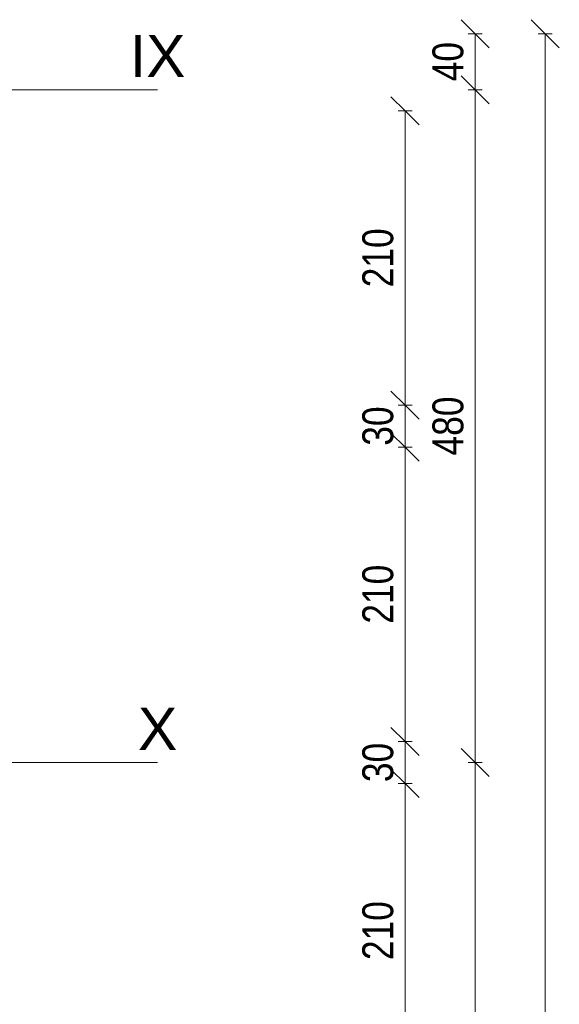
# Model space of a CAD drawing. Header units: centimetres. Extents: x -1743 to 21705, y -8842 to 3590.
# Tile 43 of 45: x 1244 to 1629, y 2156 to 2858. Entities that reach past the tile are written whole.
import ezdxf

# ---------------------------------------------------------------- set-up
doc = ezdxf.new("R2010")
doc.units = ezdxf.units.CM
doc.linetypes.add('Oś', pattern=[222.25, 127, -31.75, 31.75, -31.75])
for name, color, linetype, lineweight in [('A-ANNO-DIMS', 211, 'Continuous', 13), ('A-ANNO-DIMS-100', 211, 'Continuous', 13), ('S-GRID', 1, 'Continuous', 13), ('S-GRID-IDEN', 1, 'Continuous', 13)]:
    doc.layers.add(name, color=color, linetype=linetype, lineweight=lineweight)
doc.styles.add('Arial Narrow_2', font='ARIALN.TTF', dxfattribs={"height": 22})
doc.styles.add('Arial_1', font='arial.ttf', dxfattribs={"height": 30})
doc.dimstyles.new('Diagonal_1_100__0_1__1', dxfattribs={"dimscale": 30.48, "dimtxt": 22.515481, "dimasz": 0.656168, "dimexe": 0.164042, "dimexo": 0.0625, "dimgap": 0.065617, "dimtad": 1, "dimdec": 1, "dimrnd": 0.1, "dimdsep": 46, "dimtxsty": 'Arial Narrow_2', "dimblk1": 'OBLIQUE', "dimblk2": 'OBLIQUE', "dimsah": 1, "dimcen": 0.09, "dimazin": 0, "dimtfac": 1, "dimtdec": 4, "dimtix": 1, "dimtmove": 0, "dimatfit": 3, "dimfxl": 0.164042, "dimfxlon": 1, "dimtvp": 1, "dimtolj": 1, "dimtzin": 0, "dimarcsym": 2})

# ---------------------------------------------------------------- blocks, each defined once
blk = doc.blocks.new('DIMBLOCK147-5_piętro III __10_50 m_ - stan istniejący')
at = {"layer": 'A-ANNO-DIMS-100'}
for p, q in [((1618.99, 2848.33), (1608.99, 2858.33)), ((1613.99, 2848.33), (1623.99, 2848.33)), ((1618.99, 2848.33), (1613.99, 2848.33)), ((1618.99, 132.33), (1618.99, 2848.33)), ((1618.99, 2848.33), (1628.99, 2838.33)), ((1618.99, 132.33), (1608.99, 142.33)), ((1613.99, 132.33), (1623.99, 132.33)), ((1618.99, 132.33), (1613.99, 132.33)), ((1618.99, 132.33), (1628.99, 122.33))]:
    blk.add_line(p, q, dxfattribs=at)
at = {"layer": 'A-ANNO-DIMS-100', "color": 0, "insert": (1588.56, 1462.45), "char_height": 22, "width": 66.9031, "attachment_point": 1, "rotation": 90, "line_spacing_factor": 0.974696, "style": 'Arial Narrow_2'}
blk.add_mtext('2716', dxfattribs=at)
blk = doc.blocks.new('_Oblique')
at = {"color": 0, "linetype": 'ByBlock', "lineweight": -2}
blk.add_line((-0.5, -0.5), (0.5, 0.5), dxfattribs=at)
blk = doc.blocks.new('DIMBLOCK162-5_piętro III __10_50 m_ - stan istniejący')
at = {"layer": 'A-ANNO-DIMS-100'}
for p, q in [((1518.99, 2313.33), (1508.99, 2323.33)), ((1513.99, 2313.33), (1523.99, 2313.33)), ((1518.99, 2313.33), (1513.99, 2313.33)), ((1518.99, 2103.33), (1518.99, 2313.33)), ((1518.99, 2313.33), (1528.99, 2303.33)), ((1518.99, 2103.33), (1508.99, 2113.33)), ((1513.99, 2103.33), (1523.99, 2103.33)), ((1518.99, 2103.33), (1513.99, 2103.33)), ((1518.99, 2103.33), (1528.99, 2093.33))]:
    blk.add_line(p, q, dxfattribs=at)
at = {"layer": 'A-ANNO-DIMS-100', "color": 0, "insert": (1488.56, 2187.42), "char_height": 22, "width": 50.1774, "attachment_point": 1, "rotation": 90, "line_spacing_factor": 0.974696, "style": 'Arial Narrow_2'}
blk.add_mtext('210', dxfattribs=at)
blk = doc.blocks.new('DIMBLOCK163-5_piętro III __10_50 m_ - stan istniejący')
at = {"layer": 'A-ANNO-DIMS-100'}
for p, q in [((1518.99, 2343.33), (1508.99, 2353.33)), ((1513.99, 2343.33), (1523.99, 2343.33)), ((1518.99, 2343.33), (1513.99, 2343.33)), ((1518.99, 2313.33), (1518.99, 2343.33)), ((1518.99, 2343.33), (1528.99, 2333.33)), ((1518.99, 2313.33), (1508.99, 2323.33)), ((1513.99, 2313.33), (1523.99, 2313.33)), ((1518.99, 2313.33), (1513.99, 2313.33)), ((1518.99, 2313.33), (1528.99, 2303.33))]:
    blk.add_line(p, q, dxfattribs=at)
at = {"layer": 'A-ANNO-DIMS-100', "color": 0, "insert": (1488.56, 2314.39), "char_height": 22, "width": 33.4516, "attachment_point": 1, "rotation": 90, "line_spacing_factor": 0.974696, "style": 'Arial Narrow_2'}
blk.add_mtext('30', dxfattribs=at)
blk = doc.blocks.new('DIMBLOCK164-5_piętro III __10_50 m_ - stan istniejący')
at = {"layer": 'A-ANNO-DIMS-100'}
for p, q in [((1518.99, 2553.33), (1508.99, 2563.33)), ((1513.99, 2553.33), (1523.99, 2553.33)), ((1518.99, 2553.33), (1513.99, 2553.33)), ((1518.99, 2343.33), (1518.99, 2553.33)), ((1518.99, 2553.33), (1528.99, 2543.33)), ((1518.99, 2343.33), (1508.99, 2353.33)), ((1513.99, 2343.33), (1523.99, 2343.33)), ((1518.99, 2343.33), (1513.99, 2343.33)), ((1518.99, 2343.33), (1528.99, 2333.33))]:
    blk.add_line(p, q, dxfattribs=at)
at = {"layer": 'A-ANNO-DIMS-100', "color": 0, "insert": (1488.56, 2427.42), "char_height": 22, "width": 50.1774, "attachment_point": 1, "rotation": 90, "line_spacing_factor": 0.974696, "style": 'Arial Narrow_2'}
blk.add_mtext('210', dxfattribs=at)
blk = doc.blocks.new('DIMBLOCK165-5_piętro III __10_50 m_ - stan istniejący')
at = {"layer": 'A-ANNO-DIMS-100'}
for p, q in [((1518.99, 2583.33), (1508.99, 2593.33)), ((1513.99, 2583.33), (1523.99, 2583.33)), ((1518.99, 2583.33), (1513.99, 2583.33)), ((1518.99, 2553.33), (1518.99, 2583.33)), ((1518.99, 2583.33), (1528.99, 2573.33)), ((1518.99, 2553.33), (1508.99, 2563.33)), ((1513.99, 2553.33), (1523.99, 2553.33)), ((1518.99, 2553.33), (1513.99, 2553.33)), ((1518.99, 2553.33), (1528.99, 2543.33))]:
    blk.add_line(p, q, dxfattribs=at)
at = {"layer": 'A-ANNO-DIMS-100', "color": 0, "insert": (1488.56, 2554.39), "char_height": 22, "width": 33.4516, "attachment_point": 1, "rotation": 90, "line_spacing_factor": 0.974696, "style": 'Arial Narrow_2'}
blk.add_mtext('30', dxfattribs=at)
blk = doc.blocks.new('DIMBLOCK166-5_piętro III __10_50 m_ - stan istniejący')
at = {"layer": 'A-ANNO-DIMS-100'}
for p, q in [((1518.99, 2793.33), (1508.99, 2803.33)), ((1513.99, 2793.33), (1523.99, 2793.33)), ((1518.99, 2793.33), (1513.99, 2793.33)), ((1518.99, 2583.33), (1518.99, 2793.33)), ((1518.99, 2793.33), (1528.99, 2783.33)), ((1518.99, 2583.33), (1508.99, 2593.33)), ((1513.99, 2583.33), (1523.99, 2583.33)), ((1518.99, 2583.33), (1513.99, 2583.33)), ((1518.99, 2583.33), (1528.99, 2573.33))]:
    blk.add_line(p, q, dxfattribs=at)
at = {"layer": 'A-ANNO-DIMS-100', "color": 0, "insert": (1488.56, 2667.42), "char_height": 22, "width": 50.1774, "attachment_point": 1, "rotation": 90, "line_spacing_factor": 0.974696, "style": 'Arial Narrow_2'}
blk.add_mtext('210', dxfattribs=at)
blk = doc.blocks.new('DIMBLOCK242-5_piętro III __10_50 m_ - stan istniejący')
at = {"layer": 'A-ANNO-DIMS-100'}
for p, q in [((1568.99, 2328.33), (1558.99, 2338.33)), ((1563.99, 2328.33), (1573.99, 2328.33)), ((1568.99, 2328.33), (1563.99, 2328.33)), ((1568.99, 1848.33), (1568.99, 2328.33)), ((1568.99, 2328.33), (1578.99, 2318.33)), ((1568.99, 1848.33), (1558.99, 1858.33)), ((1563.99, 1848.33), (1573.99, 1848.33)), ((1568.99, 1848.33), (1563.99, 1848.33)), ((1568.99, 1848.33), (1578.99, 1838.33))]:
    blk.add_line(p, q, dxfattribs=at)
at = {"layer": 'A-ANNO-DIMS-100', "color": 0, "insert": (1538.56, 2067.42), "char_height": 22, "width": 50.1774, "attachment_point": 1, "rotation": 90, "line_spacing_factor": 0.974696, "style": 'Arial Narrow_2'}
blk.add_mtext('480', dxfattribs=at)
blk = doc.blocks.new('DIMBLOCK243-5_piętro III __10_50 m_ - stan istniejący')
at = {"layer": 'A-ANNO-DIMS-100'}
for p, q in [((1568.99, 2808.33), (1558.99, 2818.33)), ((1563.99, 2808.33), (1573.99, 2808.33)), ((1568.99, 2808.33), (1563.99, 2808.33)), ((1568.99, 2328.33), (1568.99, 2808.33)), ((1568.99, 2808.33), (1578.99, 2798.33)), ((1568.99, 2328.33), (1558.99, 2338.33)), ((1563.99, 2328.33), (1573.99, 2328.33)), ((1568.99, 2328.33), (1563.99, 2328.33)), ((1568.99, 2328.33), (1578.99, 2318.33))]:
    blk.add_line(p, q, dxfattribs=at)
at = {"layer": 'A-ANNO-DIMS-100', "color": 0, "insert": (1538.56, 2547.42), "char_height": 22, "width": 50.1774, "attachment_point": 1, "rotation": 90, "line_spacing_factor": 0.974696, "style": 'Arial Narrow_2'}
blk.add_mtext('480', dxfattribs=at)
blk = doc.blocks.new('DIMBLOCK244-5_piętro III __10_50 m_ - stan istniejący')
at = {"layer": 'A-ANNO-DIMS-100'}
for p, q in [((1568.99, 2848.33), (1558.99, 2858.33)), ((1563.99, 2848.33), (1573.99, 2848.33)), ((1568.99, 2848.33), (1563.99, 2848.33)), ((1568.99, 2808.33), (1568.99, 2848.33)), ((1568.99, 2848.33), (1578.99, 2838.33)), ((1568.99, 2808.33), (1558.99, 2818.33)), ((1563.99, 2808.33), (1573.99, 2808.33)), ((1568.99, 2808.33), (1563.99, 2808.33)), ((1568.99, 2808.33), (1578.99, 2798.33))]:
    blk.add_line(p, q, dxfattribs=at)
at = {"layer": 'A-ANNO-DIMS-100', "color": 0, "insert": (1538.56, 2814.39), "char_height": 22, "width": 33.4516, "attachment_point": 1, "rotation": 90, "line_spacing_factor": 0.974696, "style": 'Arial Narrow_2'}
blk.add_mtext('40', dxfattribs=at)

msp = doc.modelspace()

# ---------------------------------------------------------------- linework, layer by layer
at = {"layer": 'S-GRID', "linetype": 'Oś'}
for p, q in [((1342.46, 2808.33), (-1368.76, 2808.33)), ((1342.46, 2328.33), (-1368.76, 2328.33))]:
    msp.add_line(p, q, dxfattribs=at)

# ---------------------------------------------------------------- texts
at = {"layer": 'S-GRID-IDEN', "char_height": 30, "attachment_point": 5, "line_spacing_factor": 0.936439, "style": 'Arial_1'}
for s, insert, width in [('\\pxqc,t4.23333,8.46667,12.7,16.93333,21.16667,25.4,29.63333,33.86667,38.1,42.33333,46.56667,50.8,55.03333,59.26667,63.5,67.73333,71.96667,76.2,80.43333,84.66667,88.9,93.13333,97.36667,101.6,105.83333,110.06667,114.3,118.53333,122.76667,127,131.23333,135.46667;{IX}', (1342.59, 2832.39), 39.7), ('\\pxqc,t4.23333,8.46667,12.7,16.93333,21.16667,25.4,29.63333,33.86667,38.1,42.33333,46.56667,50.8,55.03333,59.26667,63.5,67.73333,71.96667,76.2,80.43333,84.66667,88.9,93.13333,97.36667,101.6,105.83333,110.06667,114.3,118.53333,122.76667,127,131.23333,135.46667;{X}', (1342.59, 2352.39), 27.8)]:
    msp.add_mtext(s, dxfattribs=dict(at, insert=insert, width=width))

# ---------------------------------------------------------------- dimensions: what is measured, and where the dimension line sits
at = {"layer": 'A-ANNO-DIMS'}
for base, p1, p2, override, picture, middle in [((1568.99, 2848.33), (1563.99, 2808.33), (1563.99, 2848.33), {"dimpost": '<>', "dimfxl": 40}, 'DIMBLOCK244-5_piętro III __10_50 m_ - stan istniejący', (1555.76, 2828.33)), ((1618.99, 2848.33), (1613.99, 132.33), (1613.99, 2848.33), {"dimpost": '<>', "dimfxl": 2716}, 'DIMBLOCK147-5_piętro III __10_50 m_ - stan istniejący', (1605.76, 1490.33)), ((1568.99, 2808.33), (1563.99, 2328.33), (1563.99, 2808.33), {"dimpost": '<>', "dimfxl": 480}, 'DIMBLOCK243-5_piętro III __10_50 m_ - stan istniejący', (1555.76, 2568.33)), ((1518.99, 2793.33), (1513.99, 2583.33), (1513.99, 2793.33), {"dimpost": '<>', "dimfxl": 210}, 'DIMBLOCK166-5_piętro III __10_50 m_ - stan istniejący', (1505.76, 2688.33)), ((1518.99, 2583.33), (1513.99, 2553.33), (1513.99, 2583.33), {"dimpost": '<>', "dimfxl": 30}, 'DIMBLOCK165-5_piętro III __10_50 m_ - stan istniejący', (1505.76, 2568.33)), ((1518.99, 2553.33), (1513.99, 2343.33), (1513.99, 2553.33), {"dimpost": '<>', "dimfxl": 210}, 'DIMBLOCK164-5_piętro III __10_50 m_ - stan istniejący', (1505.76, 2448.33)), ((1518.99, 2343.33), (1513.99, 2313.33), (1513.99, 2343.33), {"dimpost": '<>', "dimfxl": 30}, 'DIMBLOCK163-5_piętro III __10_50 m_ - stan istniejący', (1505.76, 2328.33)), ((1568.99, 2328.33), (1563.99, 1848.33), (1563.99, 2328.33), {"dimpost": '<>', "dimfxl": 480}, 'DIMBLOCK242-5_piętro III __10_50 m_ - stan istniejący', (1555.76, 2088.33)), ((1518.99, 2313.33), (1513.99, 2103.33), (1513.99, 2313.33), {"dimpost": '<>', "dimfxl": 210}, 'DIMBLOCK162-5_piętro III __10_50 m_ - stan istniejący', (1505.76, 2208.33))]:
    dim = msp.add_linear_dim(base=base, p1=p1, p2=p2, angle=90, dimstyle='Diagonal_1_100__0_1__1', override=override, dxfattribs=at)
    dim.commit()
    dim.dimension.update_dxf_attribs({"geometry": picture, "text_midpoint": middle})

doc.saveas('drawing.dxf')
